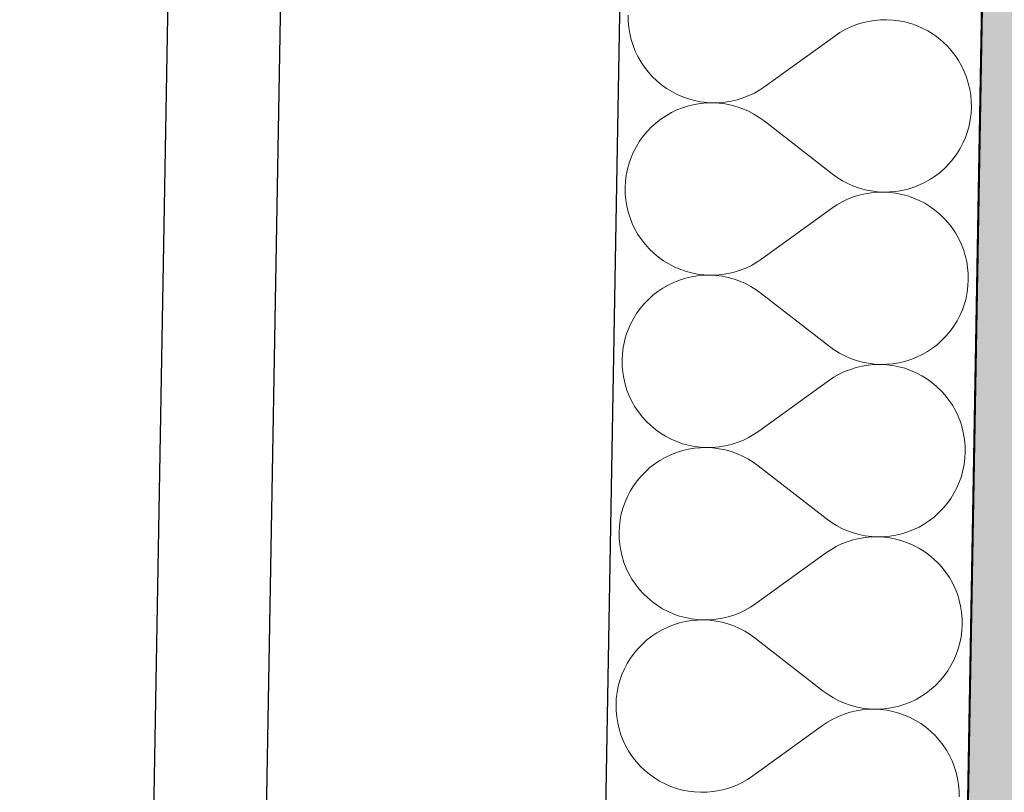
# Model space of a CAD drawing. Header units: millimetres. Extents: x -28017 to 3863, y -4271 to 20239.
# Tile 21 of 105: x -20835 to -20400, y 4095 to 4437. Entities that reach past the tile are written whole.
import ezdxf

# ---------------------------------------------------------------- set-up
doc = ezdxf.new("R2010")
doc.units = ezdxf.units.MM
doc.header["$MEASUREMENT"] = 0
doc.linetypes.add('Wipeout_Contour', pattern=[1000, 0, -1000])
for name, color, linetype in [('5._POHLED ZÁPADNÍ_2_Konstrukce - nenosné', 7, 'Continuous'), ('5._POHLED ZÁPADNÍ_2_Konstrukce - nosné', 7, 'Continuous'), ('5._POHLED ZÁPADNÍ_2_Nové_Konstrukce - nosné', 7, 'Continuous'), ('5._POHLED ZÁPADNÍ_2_Nové_Situace', 7, 'Continuous'), ('5._POHLED ZÁPADNÍ_2_Nové_Výplně - Povrchové', 7, 'Continuous'), ('5._POHLED ZÁPADNÍ_2_Nové_Výplně – Řezové', 7, 'Continuous'), ('5._POHLED ZÁPADNÍ_2_Výplně – Řezové', 7, 'Continuous')]:
    doc.layers.add(name, color=color, linetype=linetype)

# ---------------------------------------------------------------- blocks, each defined once
blk = doc.blocks.new('*X27', base_point=(-28336.19, -5790.34))
at = {"layer": '5._POHLED ZÁPADNÍ_2_Nové_Výplně – Řezové', "color": 21, "linetype": 'Continuous', "lineweight": 20, "true_color": 0xffaaaa}
for p, q in [((-20565.76, 4438.96), (-20565.71, 4436.24)), ((-20565.71, 4436.24), (-20565.46, 4433.53)), ((-20464.87, 4434.77), (-20467.4, 4433.77)), ((-20462.27, 4435.59), (-20464.87, 4434.77)), ((-20459.63, 4436.22), (-20462.27, 4435.59)), ((-20456.94, 4436.65), (-20459.63, 4436.22)), ((-20454.23, 4436.9), (-20456.94, 4436.65)), ((-20451.51, 4436.95), (-20454.23, 4436.9)), ((-20448.8, 4436.81), (-20451.51, 4436.95)), ((-20446.1, 4436.47), (-20448.8, 4436.81)), ((-20443.43, 4435.94), (-20446.1, 4436.47)), ((-20440.8, 4435.22), (-20443.43, 4435.94)), ((-20438.24, 4434.32), (-20440.8, 4435.22)), ((-20565.46, 4433.53), (-20565.03, 4430.85)), ((-20565.03, 4430.85), (-20564.4, 4428.2)), ((-20472.22, 4431.25), (-20474.48, 4429.73)), ((-20469.85, 4432.6), (-20472.22, 4431.25)), ((-20467.4, 4433.77), (-20469.85, 4432.6)), ((-20435.74, 4433.24), (-20438.24, 4434.32)), ((-20433.33, 4431.98), (-20435.74, 4433.24)), ((-20431.02, 4430.55), (-20433.33, 4431.98)), ((-20428.81, 4428.96), (-20431.02, 4430.55)), ((-20564.4, 4428.2), (-20563.59, 4425.6)), ((-20505.35, 4407.42), (-20474.48, 4429.73)), ((-20426.72, 4427.22), (-20428.81, 4428.96)), ((-20424.76, 4425.33), (-20426.72, 4427.22)), ((-20563.59, 4425.6), (-20562.59, 4423.07)), ((-20562.59, 4423.07), (-20561.41, 4420.62)), ((-20422.94, 4423.3), (-20424.76, 4425.33)), ((-20421.27, 4421.16), (-20422.94, 4423.3)), ((-20561.41, 4420.62), (-20560.07, 4418.25)), ((-20560.07, 4418.25), (-20558.56, 4415.99)), ((-20419.76, 4418.9), (-20421.27, 4421.16)), ((-20418.41, 4416.53), (-20419.76, 4418.9)), ((-20558.56, 4415.99), (-20556.89, 4413.85)), ((-20556.89, 4413.85), (-20555.07, 4411.82)), ((-20417.24, 4414.08), (-20418.41, 4416.53)), ((-20416.24, 4411.55), (-20417.24, 4414.08)), ((-20555.07, 4411.82), (-20553.11, 4409.93)), ((-20553.11, 4409.93), (-20551.02, 4408.19)), ((-20415.42, 4408.95), (-20416.24, 4411.55)), ((-20414.8, 4406.3), (-20415.42, 4408.95)), ((-20551.02, 4408.19), (-20548.81, 4406.6)), ((-20548.81, 4406.6), (-20546.5, 4405.17)), ((-20546.5, 4405.17), (-20544.08, 4403.91)), ((-20512.43, 4403.38), (-20509.97, 4404.55)), ((-20509.97, 4404.55), (-20507.61, 4405.9)), ((-20507.61, 4405.9), (-20505.35, 4407.42)), ((-20414.36, 4403.62), (-20414.8, 4406.3)), ((-20544.08, 4403.91), (-20541.59, 4402.83)), ((-20541.59, 4402.83), (-20539.02, 4401.93)), ((-20539.02, 4401.93), (-20536.4, 4401.21)), ((-20533.74, 4399.91), (-20536.43, 4399.48)), ((-20536.4, 4401.21), (-20533.73, 4400.68)), ((-20531.03, 4400.15), (-20533.74, 4399.91)), ((-20533.73, 4400.68), (-20531.03, 4400.34)), ((-20531.03, 4400.34), (-20528.31, 4400.2)), ((-20528.31, 4400.2), (-20531.03, 4400.15)), ((-20528.31, 4400.2), (-20525.59, 4400.25)), ((-20525.6, 4400.05), (-20528.31, 4400.2)), ((-20522.9, 4399.71), (-20525.6, 4400.05)), ((-20525.59, 4400.25), (-20522.88, 4400.5)), ((-20520.23, 4399.18), (-20522.9, 4399.71)), ((-20522.88, 4400.5), (-20520.2, 4400.93)), ((-20520.2, 4400.93), (-20517.55, 4401.56)), ((-20517.55, 4401.56), (-20514.96, 4402.38)), ((-20514.96, 4402.38), (-20512.43, 4403.38)), ((-20414.12, 4400.91), (-20414.36, 4403.62)), ((-20414.07, 4398.19), (-20414.12, 4400.91)), ((-20546.66, 4395.87), (-20549.02, 4394.53)), ((-20544.2, 4397.04), (-20546.66, 4395.87)), ((-20541.67, 4398.04), (-20544.2, 4397.04)), ((-20539.08, 4398.85), (-20541.67, 4398.04)), ((-20536.43, 4399.48), (-20539.08, 4398.85)), ((-20517.61, 4398.46), (-20520.23, 4399.18)), ((-20515.04, 4397.55), (-20517.61, 4398.46)), ((-20512.55, 4396.47), (-20515.04, 4397.55)), ((-20510.14, 4395.2), (-20512.55, 4396.47)), ((-20414.55, 4392.77), (-20414.21, 4395.47)), ((-20414.21, 4395.47), (-20414.07, 4398.19)), ((-20553.43, 4391.35), (-20555.46, 4389.53)), ((-20551.29, 4393.01), (-20553.43, 4391.35)), ((-20549.02, 4394.53), (-20551.29, 4393.01)), ((-20507.82, 4393.77), (-20510.14, 4395.2)), ((-20505.62, 4392.18), (-20507.82, 4393.77)), ((-20505.62, 4392.18), (-20475.55, 4368.79)), ((-20415.08, 4390.1), (-20414.55, 4392.77)), ((-20557.35, 4387.57), (-20559.09, 4385.48)), ((-20555.46, 4389.53), (-20557.35, 4387.57)), ((-20416.71, 4384.92), (-20415.8, 4387.48)), ((-20415.8, 4387.48), (-20415.08, 4390.1)), ((-20560.68, 4383.28), (-20562.11, 4380.96)), ((-20559.09, 4385.48), (-20560.68, 4383.28)), ((-20419.05, 4380.01), (-20417.79, 4382.42)), ((-20417.79, 4382.42), (-20416.71, 4384.92)), ((-20563.37, 4378.55), (-20564.46, 4376.06)), ((-20562.11, 4380.96), (-20563.37, 4378.55)), ((-20420.48, 4377.7), (-20419.05, 4380.01)), ((-20564.46, 4376.06), (-20565.36, 4373.49)), ((-20423.82, 4373.4), (-20422.07, 4375.49)), ((-20422.07, 4375.49), (-20420.48, 4377.7)), ((-20566.08, 4370.87), (-20566.61, 4368.2)), ((-20565.36, 4373.49), (-20566.08, 4370.87)), ((-20429.88, 4367.96), (-20427.73, 4369.63)), ((-20427.73, 4369.63), (-20425.71, 4371.44)), ((-20425.71, 4371.44), (-20423.82, 4373.4)), ((-20566.95, 4365.5), (-20567.1, 4362.78)), ((-20566.61, 4368.2), (-20566.95, 4365.5)), ((-20475.55, 4368.79), (-20473.34, 4367.2)), ((-20473.34, 4367.2), (-20471.03, 4365.77)), ((-20471.03, 4365.77), (-20468.62, 4364.5)), ((-20436.96, 4363.93), (-20434.51, 4365.1)), ((-20434.51, 4365.1), (-20432.14, 4366.45)), ((-20432.14, 4366.45), (-20429.88, 4367.96)), ((-20567.1, 4362.78), (-20567.05, 4360.06)), ((-20468.62, 4364.5), (-20466.13, 4363.42)), ((-20466.13, 4363.42), (-20463.56, 4362.51)), ((-20463.56, 4362.51), (-20460.94, 4361.79)), ((-20458.28, 4360.47), (-20460.97, 4360.04)), ((-20460.94, 4361.79), (-20458.27, 4361.26)), ((-20455.57, 4360.72), (-20458.28, 4360.47)), ((-20458.27, 4361.26), (-20455.57, 4360.92)), ((-20455.57, 4360.92), (-20452.85, 4360.77)), ((-20452.85, 4360.77), (-20455.57, 4360.72)), ((-20452.85, 4360.77), (-20450.13, 4360.82)), ((-20450.14, 4360.63), (-20452.85, 4360.77)), ((-20447.44, 4360.29), (-20450.14, 4360.63)), ((-20450.13, 4360.82), (-20447.42, 4361.06)), ((-20447.42, 4361.06), (-20444.74, 4361.49)), ((-20444.74, 4361.49), (-20442.09, 4362.12)), ((-20442.09, 4362.12), (-20439.49, 4362.93)), ((-20439.49, 4362.93), (-20436.96, 4363.93)), ((-20567.05, 4360.06), (-20566.81, 4357.35)), ((-20566.81, 4357.35), (-20566.37, 4354.67)), ((-20471.19, 4356.42), (-20473.56, 4355.07)), ((-20468.74, 4357.59), (-20471.19, 4356.42)), ((-20466.21, 4358.59), (-20468.74, 4357.59)), ((-20463.62, 4359.41), (-20466.21, 4358.59)), ((-20460.97, 4360.04), (-20463.62, 4359.41)), ((-20444.77, 4359.76), (-20447.44, 4360.29)), ((-20442.14, 4359.04), (-20444.77, 4359.76)), ((-20439.58, 4358.14), (-20442.14, 4359.04)), ((-20437.08, 4357.06), (-20439.58, 4358.14)), ((-20434.67, 4355.8), (-20437.08, 4357.06)), ((-20566.37, 4354.67), (-20565.74, 4352.02)), ((-20565.74, 4352.02), (-20564.93, 4349.42)), ((-20506.69, 4331.24), (-20475.82, 4353.55)), ((-20473.56, 4355.07), (-20475.82, 4353.55)), ((-20432.36, 4354.37), (-20434.67, 4355.8)), ((-20430.15, 4352.78), (-20432.36, 4354.37)), ((-20428.06, 4351.04), (-20430.15, 4352.78)), ((-20564.93, 4349.42), (-20563.93, 4346.89)), ((-20426.1, 4349.15), (-20428.06, 4351.04)), ((-20424.28, 4347.13), (-20426.1, 4349.15)), ((-20563.93, 4346.89), (-20562.76, 4344.44)), ((-20562.76, 4344.44), (-20561.41, 4342.08)), ((-20422.61, 4344.98), (-20424.28, 4347.13)), ((-20421.1, 4342.72), (-20422.61, 4344.98)), ((-20561.41, 4342.08), (-20559.9, 4339.81)), ((-20559.9, 4339.81), (-20558.23, 4337.67)), ((-20419.75, 4340.35), (-20421.1, 4342.72)), ((-20418.58, 4337.9), (-20419.75, 4340.35)), ((-20558.23, 4337.67), (-20556.41, 4335.64)), ((-20556.41, 4335.64), (-20554.45, 4333.76)), ((-20417.58, 4335.37), (-20418.58, 4337.9)), ((-20416.77, 4332.77), (-20417.58, 4335.37)), ((-20554.45, 4333.76), (-20552.36, 4332.01)), ((-20552.36, 4332.01), (-20550.15, 4330.42)), ((-20550.15, 4330.42), (-20547.84, 4328.99)), ((-20508.95, 4329.72), (-20506.69, 4331.24)), ((-20416.14, 4330.13), (-20416.77, 4332.77)), ((-20415.7, 4327.44), (-20416.14, 4330.13)), ((-20547.84, 4328.99), (-20545.43, 4327.74)), ((-20545.43, 4327.74), (-20542.93, 4326.65)), ((-20542.93, 4326.65), (-20540.36, 4325.75)), ((-20540.36, 4325.75), (-20537.74, 4325.03)), ((-20518.89, 4325.38), (-20516.3, 4326.2)), ((-20516.3, 4326.2), (-20513.77, 4327.2)), ((-20513.77, 4327.2), (-20511.31, 4328.37)), ((-20511.31, 4328.37), (-20508.95, 4329.72)), ((-20415.46, 4324.73), (-20415.7, 4327.44)), ((-20543.01, 4321.86), (-20545.55, 4320.87)), ((-20540.42, 4322.67), (-20543.01, 4321.86)), ((-20537.77, 4323.3), (-20540.42, 4322.67)), ((-20535.08, 4323.73), (-20537.77, 4323.3)), ((-20537.74, 4325.03), (-20535.07, 4324.5)), ((-20532.37, 4323.97), (-20535.08, 4323.73)), ((-20535.07, 4324.5), (-20532.37, 4324.17)), ((-20532.37, 4324.17), (-20529.65, 4324.02)), ((-20529.65, 4324.02), (-20532.37, 4323.97)), ((-20529.65, 4324.02), (-20526.93, 4324.07)), ((-20526.94, 4323.88), (-20529.65, 4324.02)), ((-20524.24, 4323.53), (-20526.94, 4323.88)), ((-20526.93, 4324.07), (-20524.23, 4324.32)), ((-20521.57, 4323), (-20524.24, 4323.53)), ((-20524.23, 4324.32), (-20521.54, 4324.76)), ((-20518.95, 4322.28), (-20521.57, 4323)), ((-20521.54, 4324.76), (-20518.89, 4325.38)), ((-20516.38, 4321.38), (-20518.95, 4322.28)), ((-20513.89, 4320.29), (-20516.38, 4321.38)), ((-20415.56, 4319.29), (-20415.41, 4322.01)), ((-20415.41, 4322.01), (-20415.46, 4324.73)), ((-20550.36, 4318.35), (-20552.63, 4316.84)), ((-20548, 4319.69), (-20550.36, 4318.35)), ((-20545.55, 4320.87), (-20548, 4319.69)), ((-20511.48, 4319.03), (-20513.89, 4320.29)), ((-20509.17, 4317.59), (-20511.48, 4319.03)), ((-20506.96, 4316), (-20509.17, 4317.59)), ((-20415.89, 4316.59), (-20415.56, 4319.29)), ((-20556.8, 4313.35), (-20558.69, 4311.39)), ((-20554.78, 4315.17), (-20556.8, 4313.35)), ((-20552.63, 4316.84), (-20554.78, 4315.17)), ((-20506.96, 4316), (-20476.89, 4292.61)), ((-20417.14, 4311.3), (-20416.42, 4313.93)), ((-20416.42, 4313.93), (-20415.89, 4316.59)), ((-20560.43, 4309.3), (-20562.03, 4307.1)), ((-20558.69, 4311.39), (-20560.43, 4309.3)), ((-20419.13, 4306.24), (-20418.05, 4308.74)), ((-20418.05, 4308.74), (-20417.14, 4311.3)), ((-20563.45, 4304.78), (-20564.72, 4302.37)), ((-20562.03, 4307.1), (-20563.45, 4304.78)), ((-20420.4, 4303.83), (-20419.13, 4306.24)), ((-20565.8, 4299.88), (-20566.71, 4297.31)), ((-20564.72, 4302.37), (-20565.8, 4299.88)), ((-20423.42, 4299.31), (-20421.83, 4301.52)), ((-20421.83, 4301.52), (-20420.4, 4303.83)), ((-20566.71, 4297.31), (-20567.43, 4294.69)), ((-20429.07, 4293.45), (-20427.05, 4295.26)), ((-20427.05, 4295.26), (-20425.16, 4297.22)), ((-20425.16, 4297.22), (-20423.42, 4299.31)), ((-20567.96, 4292.02), (-20568.29, 4289.32)), ((-20567.43, 4294.69), (-20567.96, 4292.02)), ((-20476.89, 4292.61), (-20474.68, 4291.02)), ((-20474.68, 4291.02), (-20472.37, 4289.59)), ((-20433.49, 4290.27), (-20431.22, 4291.78)), ((-20431.22, 4291.78), (-20429.07, 4293.45)), ((-20568.29, 4289.32), (-20568.44, 4286.6)), ((-20568.44, 4286.6), (-20568.39, 4283.88)), ((-20472.37, 4289.59), (-20469.96, 4288.33)), ((-20469.96, 4288.33), (-20467.47, 4287.24)), ((-20467.47, 4287.24), (-20464.9, 4286.33)), ((-20443.43, 4285.94), (-20440.84, 4286.75)), ((-20440.84, 4286.75), (-20438.3, 4287.75)), ((-20438.3, 4287.75), (-20435.85, 4288.92)), ((-20435.85, 4288.92), (-20433.49, 4290.27)), ((-20568.39, 4283.88), (-20568.15, 4281.17)), ((-20467.55, 4282.41), (-20470.08, 4281.42)), ((-20464.96, 4283.23), (-20467.55, 4282.41)), ((-20462.31, 4283.86), (-20464.96, 4283.23)), ((-20464.9, 4286.33), (-20462.28, 4285.61)), ((-20459.63, 4284.3), (-20462.31, 4283.86)), ((-20462.28, 4285.61), (-20459.61, 4285.08)), ((-20456.92, 4284.54), (-20459.63, 4284.3)), ((-20459.61, 4285.08), (-20456.91, 4284.74)), ((-20454.2, 4284.59), (-20456.92, 4284.54)), ((-20456.91, 4284.74), (-20454.2, 4284.59)), ((-20454.2, 4284.59), (-20451.48, 4284.64)), ((-20451.48, 4284.45), (-20454.2, 4284.59)), ((-20451.48, 4284.64), (-20448.77, 4284.88)), ((-20448.78, 4284.11), (-20451.48, 4284.45)), ((-20446.11, 4283.58), (-20448.78, 4284.11)), ((-20448.77, 4284.88), (-20446.08, 4285.32)), ((-20443.49, 4282.87), (-20446.11, 4283.58)), ((-20446.08, 4285.32), (-20443.43, 4285.94)), ((-20440.92, 4281.96), (-20443.49, 4282.87)), ((-20568.15, 4281.17), (-20567.71, 4278.49)), ((-20567.71, 4278.49), (-20567.08, 4275.84)), ((-20474.9, 4278.89), (-20477.16, 4277.38)), ((-20472.54, 4280.24), (-20474.9, 4278.89)), ((-20470.08, 4281.42), (-20472.54, 4280.24)), ((-20438.42, 4280.88), (-20440.92, 4281.96)), ((-20436.01, 4279.62), (-20438.42, 4280.88)), ((-20433.7, 4278.19), (-20436.01, 4279.62)), ((-20431.49, 4276.6), (-20433.7, 4278.19)), ((-20567.08, 4275.84), (-20566.27, 4273.25)), ((-20508.03, 4255.06), (-20477.16, 4277.38)), ((-20429.4, 4274.86), (-20431.49, 4276.6)), ((-20427.44, 4272.97), (-20429.4, 4274.86)), ((-20566.27, 4273.25), (-20565.27, 4270.71)), ((-20565.27, 4270.71), (-20564.1, 4268.26)), ((-20425.62, 4270.95), (-20427.44, 4272.97)), ((-20423.95, 4268.8), (-20425.62, 4270.95)), ((-20564.1, 4268.26), (-20562.75, 4265.9)), ((-20562.75, 4265.9), (-20561.24, 4263.64)), ((-20422.44, 4266.54), (-20423.95, 4268.8)), ((-20421.09, 4264.17), (-20422.44, 4266.54)), ((-20561.24, 4263.64), (-20559.57, 4261.49)), ((-20559.57, 4261.49), (-20557.75, 4259.47)), ((-20419.92, 4261.72), (-20421.09, 4264.17)), ((-20418.92, 4259.19), (-20419.92, 4261.72)), ((-20557.75, 4259.47), (-20555.79, 4257.58)), ((-20555.79, 4257.58), (-20553.7, 4255.83)), ((-20418.11, 4256.59), (-20418.92, 4259.19)), ((-20417.48, 4253.95), (-20418.11, 4256.59)), ((-20553.7, 4255.83), (-20551.49, 4254.24)), ((-20551.49, 4254.24), (-20549.18, 4252.82)), ((-20549.18, 4252.82), (-20546.77, 4251.56)), ((-20515.11, 4251.02), (-20512.66, 4252.2)), ((-20512.66, 4252.2), (-20510.29, 4253.55)), ((-20510.29, 4253.55), (-20508.03, 4255.06)), ((-20417.04, 4251.26), (-20417.48, 4253.95)), ((-20546.77, 4251.56), (-20544.27, 4250.47)), ((-20544.27, 4250.47), (-20541.71, 4249.57)), ((-20541.71, 4249.57), (-20539.08, 4248.85)), ((-20536.43, 4247.55), (-20539.11, 4247.12)), ((-20539.08, 4248.85), (-20536.41, 4248.32)), ((-20533.72, 4247.8), (-20536.43, 4247.55)), ((-20536.41, 4248.32), (-20533.71, 4247.99)), ((-20531, 4247.84), (-20533.72, 4247.8)), ((-20533.71, 4247.99), (-20531, 4247.84)), ((-20531, 4247.84), (-20528.28, 4247.89)), ((-20528.28, 4247.7), (-20531, 4247.84)), ((-20528.28, 4247.89), (-20525.57, 4248.14)), ((-20525.58, 4247.36), (-20528.28, 4247.7)), ((-20522.91, 4246.82), (-20525.58, 4247.36)), ((-20525.57, 4248.14), (-20522.88, 4248.58)), ((-20522.88, 4248.58), (-20520.23, 4249.21)), ((-20520.23, 4249.21), (-20517.64, 4250.02)), ((-20517.64, 4250.02), (-20515.11, 4251.02)), ((-20416.8, 4248.55), (-20417.04, 4251.26)), ((-20416.75, 4245.83), (-20416.8, 4248.55)), ((-20549.34, 4243.51), (-20551.71, 4242.17)), ((-20546.89, 4244.69), (-20549.34, 4243.51)), ((-20544.36, 4245.68), (-20546.89, 4244.69)), ((-20541.76, 4246.5), (-20544.36, 4245.68)), ((-20539.11, 4247.12), (-20541.76, 4246.5)), ((-20520.29, 4246.1), (-20522.91, 4246.82)), ((-20517.72, 4245.2), (-20520.29, 4246.1)), ((-20515.23, 4244.11), (-20517.72, 4245.2)), ((-20512.82, 4242.85), (-20515.23, 4244.11)), ((-20417.24, 4240.42), (-20416.9, 4243.11)), ((-20416.9, 4243.11), (-20416.75, 4245.83)), ((-20556.12, 4238.99), (-20558.14, 4237.17)), ((-20553.97, 4240.66), (-20556.12, 4238.99)), ((-20551.71, 4242.17), (-20553.97, 4240.66)), ((-20510.51, 4241.42), (-20512.82, 4242.85)), ((-20508.3, 4239.82), (-20510.51, 4241.42)), ((-20508.3, 4239.82), (-20478.23, 4216.43)), ((-20417.77, 4237.75), (-20417.24, 4240.42)), ((-20560.03, 4235.21), (-20561.78, 4233.13)), ((-20558.14, 4237.17), (-20560.03, 4235.21)), ((-20419.39, 4232.56), (-20418.49, 4235.12)), ((-20418.49, 4235.12), (-20417.77, 4237.75)), ((-20563.37, 4230.92), (-20564.8, 4228.6)), ((-20561.78, 4233.13), (-20563.37, 4230.92)), ((-20421.74, 4227.65), (-20420.48, 4230.06)), ((-20420.48, 4230.06), (-20419.39, 4232.56)), ((-20566.06, 4226.19), (-20567.14, 4223.7)), ((-20564.8, 4228.6), (-20566.06, 4226.19)), ((-20423.17, 4225.34), (-20421.74, 4227.65)), ((-20567.14, 4223.7), (-20568.05, 4221.13)), ((-20426.5, 4221.04), (-20424.76, 4223.13)), ((-20424.76, 4223.13), (-20423.17, 4225.34)), ((-20568.77, 4218.51), (-20569.3, 4215.84)), ((-20568.05, 4221.13), (-20568.77, 4218.51)), ((-20432.56, 4215.6), (-20430.42, 4217.27)), ((-20430.42, 4217.27), (-20428.39, 4219.09)), ((-20428.39, 4219.09), (-20426.5, 4221.04)), ((-20569.64, 4213.14), (-20569.78, 4210.43)), ((-20569.3, 4215.84), (-20569.64, 4213.14)), ((-20478.23, 4216.43), (-20476.03, 4214.84)), ((-20476.03, 4214.84), (-20473.71, 4213.41)), ((-20473.71, 4213.41), (-20471.3, 4212.15)), ((-20439.65, 4211.57), (-20437.19, 4212.74)), ((-20437.19, 4212.74), (-20434.83, 4214.09)), ((-20434.83, 4214.09), (-20432.56, 4215.6)), ((-20569.78, 4210.43), (-20569.73, 4207.7)), ((-20471.3, 4212.15), (-20468.81, 4211.06)), ((-20468.81, 4211.06), (-20466.24, 4210.15)), ((-20466.24, 4210.15), (-20463.62, 4209.43)), ((-20463.62, 4209.43), (-20460.95, 4208.9)), ((-20458.26, 4208.36), (-20460.97, 4208.12)), ((-20460.95, 4208.9), (-20458.25, 4208.56)), ((-20455.54, 4208.41), (-20458.26, 4208.36)), ((-20458.25, 4208.56), (-20455.54, 4208.41)), ((-20455.54, 4208.41), (-20452.82, 4208.46)), ((-20452.82, 4208.27), (-20455.54, 4208.41)), ((-20452.82, 4208.46), (-20450.11, 4208.7)), ((-20450.12, 4207.93), (-20452.82, 4208.27)), ((-20450.11, 4208.7), (-20447.42, 4209.14)), ((-20447.42, 4209.14), (-20444.77, 4209.76)), ((-20444.77, 4209.76), (-20442.18, 4210.57)), ((-20442.18, 4210.57), (-20439.65, 4211.57)), ((-20569.73, 4207.7), (-20569.49, 4205)), ((-20569.49, 4205), (-20569.05, 4202.31)), ((-20473.88, 4204.06), (-20476.24, 4202.71)), ((-20471.42, 4205.24), (-20473.88, 4204.06)), ((-20468.89, 4206.24), (-20471.42, 4205.24)), ((-20466.3, 4207.05), (-20468.89, 4206.24)), ((-20463.65, 4207.68), (-20466.3, 4207.05)), ((-20460.97, 4208.12), (-20463.65, 4207.68)), ((-20447.45, 4207.4), (-20450.12, 4207.93)), ((-20444.83, 4206.69), (-20447.45, 4207.4)), ((-20442.26, 4205.78), (-20444.83, 4206.69)), ((-20439.77, 4204.7), (-20442.26, 4205.78)), ((-20437.35, 4203.44), (-20439.77, 4204.7)), ((-20569.05, 4202.31), (-20568.43, 4199.66)), ((-20568.43, 4199.66), (-20567.61, 4197.07)), ((-20509.37, 4178.88), (-20478.5, 4201.2)), ((-20476.24, 4202.71), (-20478.5, 4201.2)), ((-20435.04, 4202.01), (-20437.35, 4203.44)), ((-20432.83, 4200.42), (-20435.04, 4202.01)), ((-20430.74, 4198.68), (-20432.83, 4200.42)), ((-20567.61, 4197.07), (-20566.61, 4194.54)), ((-20428.78, 4196.79), (-20430.74, 4198.68)), ((-20426.97, 4194.77), (-20428.78, 4196.79)), ((-20566.61, 4194.54), (-20565.44, 4192.08)), ((-20565.44, 4192.08), (-20564.09, 4189.72)), ((-20425.3, 4192.62), (-20426.97, 4194.77)), ((-20423.78, 4190.36), (-20425.3, 4192.62)), ((-20564.09, 4189.72), (-20562.58, 4187.46)), ((-20562.58, 4187.46), (-20560.91, 4185.31)), ((-20422.44, 4188), (-20423.78, 4190.36)), ((-20421.26, 4185.54), (-20422.44, 4188)), ((-20560.91, 4185.31), (-20559.09, 4183.29)), ((-20559.09, 4183.29), (-20557.13, 4181.4)), ((-20420.26, 4183.01), (-20421.26, 4185.54)), ((-20419.45, 4180.42), (-20420.26, 4183.01)), ((-20557.13, 4181.4), (-20555.04, 4179.66)), ((-20555.04, 4179.66), (-20552.84, 4178.07)), ((-20552.84, 4178.07), (-20550.52, 4176.64)), ((-20511.63, 4177.37), (-20509.37, 4178.88)), ((-20418.82, 4177.77), (-20419.45, 4180.42)), ((-20418.39, 4175.08), (-20418.82, 4177.77)), ((-20550.52, 4176.64), (-20548.11, 4175.38)), ((-20548.11, 4175.38), (-20545.61, 4174.29)), ((-20545.61, 4174.29), (-20543.05, 4173.39)), ((-20543.05, 4173.39), (-20540.42, 4172.67)), ((-20521.58, 4173.03), (-20518.98, 4173.84)), ((-20518.98, 4173.84), (-20516.45, 4174.84)), ((-20516.45, 4174.84), (-20514, 4176.02)), ((-20514, 4176.02), (-20511.63, 4177.37)), ((-20418.14, 4172.37), (-20418.39, 4175.08)), ((-20545.7, 4169.5), (-20548.23, 4168.51)), ((-20543.1, 4170.32), (-20545.7, 4169.5)), ((-20540.45, 4170.94), (-20543.1, 4170.32)), ((-20537.77, 4171.38), (-20540.45, 4170.94)), ((-20540.42, 4172.67), (-20537.75, 4172.14)), ((-20535.06, 4171.62), (-20537.77, 4171.38)), ((-20537.75, 4172.14), (-20535.05, 4171.81)), ((-20532.34, 4171.66), (-20535.06, 4171.62)), ((-20535.05, 4171.81), (-20532.34, 4171.66)), ((-20532.34, 4171.66), (-20529.62, 4171.72)), ((-20529.62, 4171.52), (-20532.34, 4171.66)), ((-20529.62, 4171.72), (-20526.91, 4171.96)), ((-20526.92, 4171.18), (-20529.62, 4171.52)), ((-20524.25, 4170.65), (-20526.92, 4171.18)), ((-20526.91, 4171.96), (-20524.22, 4172.4)), ((-20521.63, 4169.92), (-20524.25, 4170.65)), ((-20524.22, 4172.4), (-20521.58, 4173.03)), ((-20519.07, 4169.02), (-20521.63, 4169.92)), ((-20516.57, 4167.93), (-20519.07, 4169.02)), ((-20418.24, 4166.94), (-20418.09, 4169.65)), ((-20418.09, 4169.65), (-20418.14, 4172.37)), ((-20553.05, 4165.99), (-20555.31, 4164.48)), ((-20550.68, 4167.34), (-20553.05, 4165.99)), ((-20548.23, 4168.51), (-20550.68, 4167.34)), ((-20514.16, 4166.67), (-20516.57, 4167.93)), ((-20511.85, 4165.24), (-20514.16, 4166.67)), ((-20509.64, 4163.64), (-20511.85, 4165.24)), ((-20418.58, 4164.24), (-20418.24, 4166.94)), ((-20559.48, 4160.99), (-20561.37, 4159.03)), ((-20557.46, 4162.81), (-20559.48, 4160.99)), ((-20555.31, 4164.48), (-20557.46, 4162.81)), ((-20509.64, 4163.64), (-20479.57, 4140.25)), ((-20419.83, 4158.94), (-20419.11, 4161.57)), ((-20419.11, 4161.57), (-20418.58, 4164.24)), ((-20563.12, 4156.95), (-20564.71, 4154.74)), ((-20561.37, 4159.03), (-20563.12, 4156.95)), ((-20421.82, 4153.88), (-20420.73, 4156.38)), ((-20420.73, 4156.38), (-20419.83, 4158.94)), ((-20566.14, 4152.43), (-20567.4, 4150.01)), ((-20564.71, 4154.74), (-20566.14, 4152.43)), ((-20423.08, 4151.47), (-20421.82, 4153.88)), ((-20568.48, 4147.52), (-20569.39, 4144.95)), ((-20567.4, 4150.01), (-20568.48, 4147.52)), ((-20426.1, 4146.95), (-20424.51, 4149.16)), ((-20424.51, 4149.16), (-20423.08, 4151.47)), ((-20569.39, 4144.95), (-20570.11, 4142.33)), ((-20431.76, 4141.09), (-20429.73, 4142.91)), ((-20429.73, 4142.91), (-20427.84, 4144.87)), ((-20427.84, 4144.87), (-20426.1, 4146.95)), ((-20570.64, 4139.66), (-20570.98, 4136.96)), ((-20570.11, 4142.33), (-20570.64, 4139.66)), ((-20479.57, 4140.25), (-20477.37, 4138.66)), ((-20477.37, 4138.66), (-20475.05, 4137.23)), ((-20436.17, 4137.91), (-20433.91, 4139.42)), ((-20433.91, 4139.42), (-20431.76, 4141.09)), ((-20570.98, 4136.96), (-20571.12, 4134.25)), ((-20571.12, 4134.25), (-20571.07, 4131.53)), ((-20475.05, 4137.23), (-20472.64, 4135.97)), ((-20472.64, 4135.97), (-20470.15, 4134.88)), ((-20470.15, 4134.88), (-20467.59, 4133.97)), ((-20446.12, 4133.58), (-20443.52, 4134.4)), ((-20443.52, 4134.4), (-20440.99, 4135.39)), ((-20440.99, 4135.39), (-20438.53, 4136.56)), ((-20438.53, 4136.56), (-20436.17, 4137.91)), ((-20571.07, 4131.53), (-20570.83, 4128.82)), ((-20470.24, 4130.06), (-20472.77, 4129.06)), ((-20467.64, 4130.87), (-20470.24, 4130.06)), ((-20464.99, 4131.5), (-20467.64, 4130.87)), ((-20467.59, 4133.97), (-20464.96, 4133.25)), ((-20462.31, 4131.94), (-20464.99, 4131.5)), ((-20464.96, 4133.25), (-20462.29, 4132.72)), ((-20459.6, 4132.18), (-20462.31, 4131.94)), ((-20462.29, 4132.72), (-20459.59, 4132.38)), ((-20456.88, 4132.23), (-20459.6, 4132.18)), ((-20459.59, 4132.38), (-20456.88, 4132.23)), ((-20456.88, 4132.23), (-20454.16, 4132.28)), ((-20454.16, 4132.09), (-20456.88, 4132.23)), ((-20454.16, 4132.28), (-20451.45, 4132.52)), ((-20451.46, 4131.75), (-20454.16, 4132.09)), ((-20448.79, 4131.23), (-20451.46, 4131.75)), ((-20451.45, 4132.52), (-20448.76, 4132.96)), ((-20446.17, 4130.51), (-20448.79, 4131.23)), ((-20448.76, 4132.96), (-20446.12, 4133.58)), ((-20443.6, 4129.61), (-20446.17, 4130.51)), ((-20570.83, 4128.82), (-20570.39, 4126.13)), ((-20570.39, 4126.13), (-20569.77, 4123.48)), ((-20477.58, 4126.53), (-20479.84, 4125.02)), ((-20475.22, 4127.88), (-20477.58, 4126.53)), ((-20472.77, 4129.06), (-20475.22, 4127.88)), ((-20441.11, 4128.52), (-20443.6, 4129.61)), ((-20438.7, 4127.26), (-20441.11, 4128.52)), ((-20436.38, 4125.83), (-20438.7, 4127.26)), ((-20434.17, 4124.24), (-20436.38, 4125.83)), ((-20569.77, 4123.48), (-20568.95, 4120.89)), ((-20510.72, 4102.7), (-20479.84, 4125.02)), ((-20432.08, 4122.5), (-20434.17, 4124.24)), ((-20430.13, 4120.61), (-20432.08, 4122.5)), ((-20568.95, 4120.89), (-20567.96, 4118.36)), ((-20567.96, 4118.36), (-20566.78, 4115.9)), ((-20428.31, 4118.59), (-20430.13, 4120.61)), ((-20426.64, 4116.44), (-20428.31, 4118.59)), ((-20566.78, 4115.9), (-20565.43, 4113.54)), ((-20565.43, 4113.54), (-20563.92, 4111.28)), ((-20425.12, 4114.18), (-20426.64, 4116.44)), ((-20423.78, 4111.82), (-20425.12, 4114.18)), ((-20563.92, 4111.28), (-20562.25, 4109.13)), ((-20562.25, 4109.13), (-20560.43, 4107.11)), ((-20422.6, 4109.36), (-20423.78, 4111.82)), ((-20421.6, 4106.83), (-20422.6, 4109.36)), ((-20560.43, 4107.11), (-20558.47, 4105.22)), ((-20558.47, 4105.22), (-20556.38, 4103.48)), ((-20420.79, 4104.24), (-20421.6, 4106.83)), ((-20420.16, 4101.59), (-20420.79, 4104.24)), ((-20556.38, 4103.48), (-20554.18, 4101.89)), ((-20554.18, 4101.89), (-20551.86, 4100.46)), ((-20551.86, 4100.46), (-20549.45, 4099.2)), ((-20517.79, 4098.66), (-20515.34, 4099.84)), ((-20515.34, 4099.84), (-20512.98, 4101.19)), ((-20512.98, 4101.19), (-20510.72, 4102.7)), ((-20419.73, 4098.9), (-20420.16, 4101.59)), ((-20549.45, 4099.2), (-20546.95, 4098.12)), ((-20546.95, 4098.12), (-20544.39, 4097.21)), ((-20544.39, 4097.21), (-20541.76, 4096.49)), ((-20541.76, 4096.49), (-20539.1, 4095.97)), ((-20539.1, 4095.97), (-20536.4, 4095.63)), ((-20536.4, 4095.63), (-20533.68, 4095.49)), ((-20533.68, 4095.49), (-20530.96, 4095.54)), ((-20530.96, 4095.54), (-20528.25, 4095.78)), ((-20528.25, 4095.78), (-20525.56, 4096.22)), ((-20525.56, 4096.22), (-20522.92, 4096.85)), ((-20522.92, 4096.85), (-20520.32, 4097.66)), ((-20520.32, 4097.66), (-20517.79, 4098.66)), ((-20419.48, 4096.19), (-20419.73, 4098.9)), ((-20419.44, 4093.47), (-20419.48, 4096.19))]:
    blk.add_line(p, q, dxfattribs=at)

msp = doc.modelspace()

# ---------------------------------------------------------------- hatches: boundary and pattern name
at = {"layer": '5._POHLED ZÁPADNÍ_2_Výplně – Řezové', "linetype": 'Continuous', "lineweight": 13}
msp.add_hatch(color=254, dxfattribs=at).paths.add_polyline_path([(-20427.35, 3427.35), (-20438.42, 2799.01), (-20063.48, 2792.41), (-20033.81, 4477.45), (-20408.75, 4484.06), (-20423.92, 3622.47), (-20423.92, 3427.35)])

# ---------------------------------------------------------------- linework, layer by layer
at = {"layer": '5._POHLED ZÁPADNÍ_2_Konstrukce - nosné', "color": 7, "linetype": 'Continuous', "lineweight": 50, "flags": 128}
msp.add_lwpolyline([(-20408.75, 4484.06), (-20423.92, 3622.47)], dxfattribs=at)

# ---------------------------------------------------------------- wipeouts: each hides what was drawn before it
at = {"color": 254, "linetype": 'Wipeout_Contour', "lineweight": 0, "ltscale": 87829.541372}
msp.add_wipeout([(-20665.38, 10358), (-20834.68, 724.51), (-20784.69, 723.63), (-20615.46, 10352.94)], dxfattribs=at).dxf.layer = '5._POHLED ZÁPADNÍ_2_Nové_Výplně - Povrchové'

# ---------------------------------------------------------------- next in the draw order: linework, layer by layer
at = {"layer": '5._POHLED ZÁPADNÍ_2_Nové_Situace', "color": 1, "linetype": 'Continuous', "lineweight": 25, "flags": 128}
for points in [[(-20664.49, 10408.17), (-20834.68, 724.51)], [(-20784.69, 723.63), (-20615.46, 10352.94)]]:
    msp.add_lwpolyline(points, dxfattribs=at)

# ---------------------------------------------------------------- next in the draw order: wipeouts: each hides what was drawn before it
at = {"color": 254, "linetype": 'Wipeout_Contour', "lineweight": 0, "ltscale": 228814.047309}
msp.add_wipeout([(-20599.68, 2728.56), (-20449.71, 2725.91), (-20439.71, 2725.74), (-20427.35, 3427.35), (-20533.92, 3427.35), (-20533.92, 3677.35), (-20423.92, 3677.35), (-20423.92, 3622.47), (-20407.51, 4554.17), (-20417.51, 4554.34), (-20567.49, 4556.98)], dxfattribs=at).dxf.layer = '5._POHLED ZÁPADNÍ_2_Nové_Výplně – Řezové'

# ---------------------------------------------------------------- next in the draw order: linework, layer by layer
at = {"layer": '5._POHLED ZÁPADNÍ_2_Nové_Konstrukce - nosné', "color": 1, "linetype": 'Continuous', "lineweight": 25, "flags": 128}
for points in [[(-20567.49, 4556.98), (-20599.68, 2728.56)], [(-20423.92, 3622.47), (-20407.51, 4554.17)]]:
    msp.add_lwpolyline(points, dxfattribs=at)

# ---------------------------------------------------------------- next in the draw order: block references
at = {"layer": '5._POHLED ZÁPADNÍ_2_Konstrukce - nenosné', "color": 9, "linetype": 'Continuous', "lineweight": 13}
msp.add_blockref('*X27', (-28336.19, -5790.34), dxfattribs=at)

doc.saveas('drawing.dxf')
